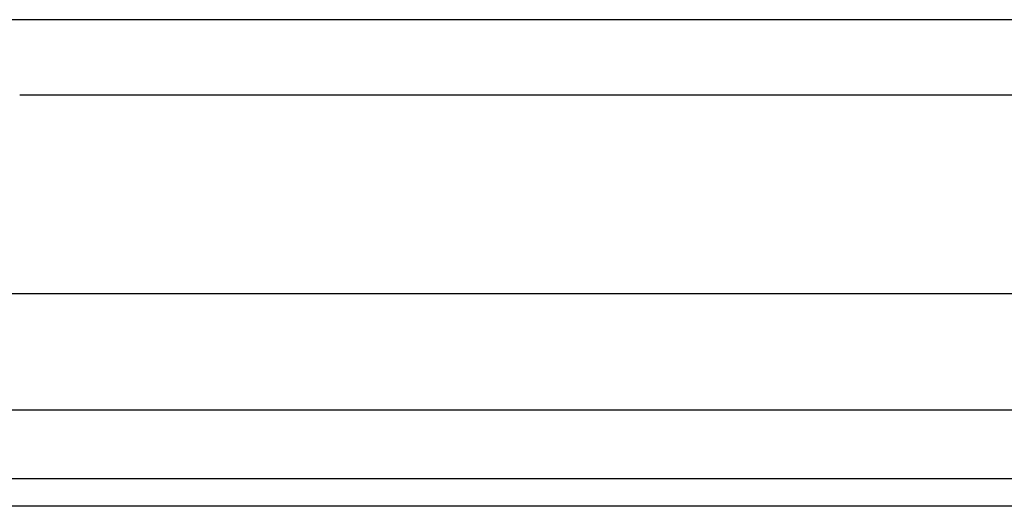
# Model space of a CAD drawing. Header units: inches. Extents: x 10 to 196, y 10 to 109.
# Tile 17 of 239: x 14.3 to 17.63, y 17.51 to 19.16. Entities that reach past the tile are written whole.
import ezdxf

# ---------------------------------------------------------------- set-up
doc = ezdxf.new("R2010")
doc.units = ezdxf.units.IN
doc.header["$MEASUREMENT"] = 0
doc.layers.add('Visible Edges(ANSI)', color=7, linetype='Continuous', lineweight=25)
doc.layers.add('Visible Tangent Edges(ANSI)', color=7, linetype='Continuous', lineweight=25)

msp = doc.modelspace()

# ---------------------------------------------------------------- linework, layer by layer
at = {"layer": 'Visible Edges(ANSI)'}
for p, q in [((18.0481, 19.157), (14.2097, 19.157)), ((17.9621, 18.9023), (14.2957, 18.9023)), ((11.2224, 18.2304), (33.3666, 18.2304)), ((33.3666, 17.8367), (11.2224, 17.8367)), ((34.1027, 17.511), (10.5067, 17.511))]:
    msp.add_line(p, q, dxfattribs=at)
at = {"layer": 'Visible Tangent Edges(ANSI)'}
msp.add_line((34.1027, 17.604), (10.5067, 17.604), dxfattribs=at)

doc.saveas('drawing.dxf')
